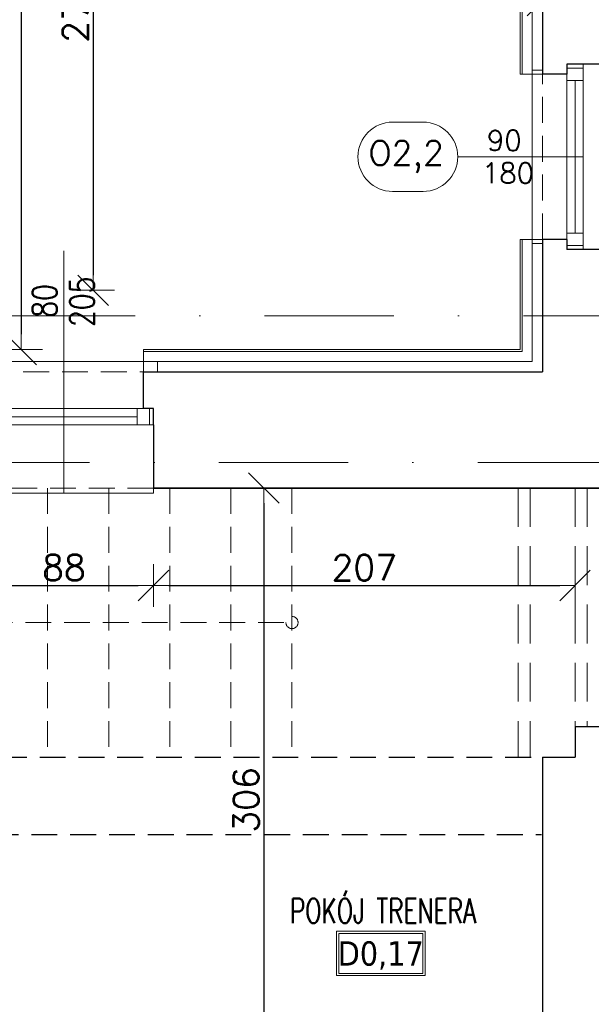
# Model space of a CAD drawing. Header units: millimetres. Extents: x 28291 to 177760, y -399809 to -170937.
# Tile 252 of 256: x 60524 to 60805, y -197766 to -197283. Entities that reach past the tile are written whole.
import ezdxf
from ezdxf.enums import TextEntityAlignment as Align

# ---------------------------------------------------------------- set-up
doc = ezdxf.new("R2010")
doc.units = ezdxf.units.MM
for name, pattern in [('CARKOVANA', [7.5, 5, -2.5]), ('DASHDOT', [25.4, 12.7, -6.35, 0, -6.35]), ('HIDDEN', [9.525, 6.35, -3.175]), ('HIDDEN2', [4.7625, 3.175, -1.5875])]:
    doc.linetypes.add(name, pattern=pattern)
doc.layers.get('0').update_dxf_attribs({"lineweight": 0})
for name, color, linetype, lineweight, true_color in [('!! 0_ Istn-okna - wymienione', 9, 'Continuous', 13, 0x808080), ('!! 0_Opis_okna - zrealizowane', 7, 'Continuous', 15, 0xb3b3b3), ('!! 1_drzwi-linia - zrealizowane', 7, 'Continuous', 5, 0x7a7a7a), ('!! 1_Wyburzenia', 252, 'CARKOVANA', 13, 0x696969)]:
    doc.layers.add(name, color=color, linetype=linetype, lineweight=lineweight, true_color=true_color)
for name, color, linetype, lineweight in [('!! 0_ Istn-sciany', 3, 'Continuous', 30), ('!! 0_ Istn-widok', 1, 'Continuous', 15), ('!! 0_Istn-cienka', 4, 'Continuous', 9), ('!! 0_Opis_pom', 9, 'Continuous', 13), ('!! 1_ tynk zewn  - nowy', 21, 'Continuous', 20), ('!! 2_ remont Ocieplenie', 4, 'ZIGZAG', 5), ('!! wymiary osi', 250, 'Continuous', 9), ('0-osie-liniA', 14, 'DASHDOT', 5), ('0-osie-tx', 66, 'Continuous', 9)]:
    doc.layers.add(name, color=color, linetype=linetype, lineweight=lineweight)
doc.styles.add('ARCHETYP', font='romans.shx', dxfattribs={"height": 15})
doc.styles.add('ARIAL', font='tahoma.ttf')
doc.styles.add('TXT', font='simplex.shx')
doc.linetypes.add('ZIGZAG', pattern='A,0.00254,-5.08,[131,ltypeshp.shx,S=5.08,R=0,X=-5.08,Y=0],-10.16,[131,ltypeshp.shx,S=5.08,R=180,X=5.08,Y=0],-5.08', length=20.32254)
doc.dimstyles.new('DIM50', dxfattribs={"dimscale": 5, "dimtxt": 2.5, "dimasz": 1.5, "dimexe": 0, "dimexo": 0, "dimgap": 0.5, "dimtad": 1, "dimdec": 4, "dimrnd": 0.5, "dimdsep": 46, "dimtxsty": 'TXT', "dimblk1": 'TICK1', "dimblk2": 'TICK1', "dimsah": 1, "dimcen": 0, "dimse1": 1, "dimse2": 1, "dimclrd": 1, "dimclre": 7, "dimclrt": 9, "dimadec": 0, "dimazin": 0, "dimtfac": 1, "dimtdec": 4, "dimtmove": 2, "dimatfit": 3, "dimldrblk": 'TICK1', "dimfxl": 1, "dimtolj": 1, "dimarcsym": 0})

# ---------------------------------------------------------------- blocks, each defined once
blk = doc.blocks.new('okno 4')
at = {"layer": '!! 0_ Istn-okna - wymienione'}
for points in [[(51834.72, -197370.83), (51746.72, -197370.83)], [(51834.72, -197378.83), (51746.72, -197378.83)], [(51826.72, -197374.83), (51754.72, -197374.83)]]:
    blk.add_lwpolyline(points, dxfattribs=at)
for points in [[(51754.72, -197370.83), (51748.72, -197370.83), (51748.72, -197378.83), (51754.72, -197378.83)], [(51832.72, -197370.83), (51826.72, -197370.83), (51826.72, -197378.83), (51832.72, -197378.83)]]:
    blk.add_lwpolyline(points, close=True, dxfattribs=at)
at = {"layer": '!! 0_ Istn-sciany'}
for points in [[(51751.72, -197370.83), (51751.72, -197352.83)], [(51829.72, -197370.83), (51829.72, -197352.83)], [(51751.72, -197370.83), (51746.72, -197370.83)], [(51746.72, -197378.83), (51746.72, -197370.83)], [(51834.72, -197370.83), (51829.72, -197370.83)], [(51834.72, -197378.83), (51834.72, -197370.83)], [(51746.72, -197378.83), (51746.72, -197409.83)], [(51834.72, -197378.83), (51834.72, -197409.83)]]:
    blk.add_lwpolyline(points, dxfattribs=at)
at = {"layer": '!! 0_ Istn-widok'}
for points in [[(51744.72, -197347.83), (51836.72, -197347.83)], [(51744.72, -197352.83), (51744.72, -197347.83)], [(51836.72, -197352.83), (51836.72, -197347.83)], [(51746.72, -197409.83), (51746.72, -197412.33)], [(51834.72, -197412.33), (51746.72, -197412.33)], [(51834.72, -197409.83), (51834.72, -197412.33)]]:
    blk.add_lwpolyline(points, dxfattribs=at)
at = {"layer": '!! 0_Istn-cienka', "linetype": 'HIDDEN', "ltscale": 2}
for points in [[(51751.72, -197352.83), (51829.72, -197352.83)], [(51834.72, -197409.83), (51746.72, -197409.83)]]:
    blk.add_lwpolyline(points, dxfattribs=at)
blk = doc.blocks.new('TICK1')
at = {"color": 0}
for p, q in [((0, -1.4), (0, 1.4)), ((0, 0), (-1, 0))]:
    blk.add_line(p, q, dxfattribs=at)
at = {"color": 2}
blk.add_line((-1, -1), (1, 1), dxfattribs=at)
blk = doc.blocks.new('*D3739')
at = {"layer": '!! wymiary osi', "color": 1, "lineweight": -2, "transparency": 16777216}
blk.add_line((51630.44, -197482.59), (51630.44, -195696.09), dxfattribs=at)
at = {"layer": 'DEFPOINTS', "color": 0, "transparency": 16777216}
for p in [(51630.44, -195688.59), (51851.71, -195688.59), (51851.71, -197490.09)]:
    blk.add_point(p, dxfattribs=at)
at = {"layer": '!! wymiary osi', "color": 1, "lineweight": -2, "transparency": 16777216, "xscale": 7.5, "yscale": 7.5, "zscale": 7.5}
for p, rotation in [((51630.44, -195688.59), 90), ((51630.44, -197490.09), 270)]:
    blk.add_blockref('TICK1', p, dxfattribs=dict(at, rotation=rotation))
at = {"layer": '!! wymiary osi', "color": 9, "transparency": 16777216, "insert": (51621.69, -196589.34), "char_height": 12.5, "attachment_point": 5, "rotation": 90, "style": 'TXT'}
blk.add_mtext('\\A1;1801.5', dxfattribs=at)
blk = doc.blocks.new('1_ok-opis')
blk.add_line((0, 111.61), (0, 50))
for points in [[(-17, 128.61), (-17, 143.61)], [(17, 128.61), (17, 143.61)]]:
    blk.add_lwpolyline(points)
for centre, start, end in [((0, 143.61), 0, 180), ((0, 128.61), 180, 0)]:
    blk.add_arc(centre, 17, start, end)
at = {"style": 'ARCHETYP'}
for tag, height, rotation, p in [('NR', 12, 90, (0, 136.9)), ('NR', 12, 270, (0, 136.9)), ('SZEROKOŚĆ', 10, 90, (-8, 78.29)), ('SZEROKOŚĆ', 10, 270, (8, 78.29)), ('WYSOKOŚĆ', 10, 270, (-8, 78.29)), ('WYSOKOŚĆ', 10, 90, (8, 78.29))]:
    blk.add_attdef(tag, text='', height=height, rotation=rotation, dxfattribs=at).set_placement(p, align=Align.MIDDLE)
blk = doc.blocks.new('*D2775')
at = {"layer": '!! wymiary osi', "color": 1, "lineweight": -2, "transparency": 16777216}
blk.add_line((60524.54, -195651.63), (60524.54, -197437.63), dxfattribs=at)
at = {"layer": 'DEFPOINTS', "color": 0, "transparency": 16777216}
for p in [(60693.57, -195644.13), (60524.54, -197445.13), (60693.57, -197445.13)]:
    blk.add_point(p, dxfattribs=at)
at = {"layer": '!! wymiary osi', "color": 1, "lineweight": -2, "transparency": 16777216, "xscale": 7.5, "yscale": 7.5, "zscale": 7.5}
for p, rotation in [((60524.54, -195644.13), 90), ((60524.54, -197445.13), 270)]:
    blk.add_blockref('TICK1', p, dxfattribs=dict(at, rotation=rotation))
at = {"layer": '!! wymiary osi', "color": 9, "transparency": 16777216, "insert": (60515.79, -196544.63), "char_height": 12.5, "attachment_point": 5, "rotation": 90, "style": 'TXT'}
blk.add_mtext('\\A1;1801', dxfattribs=at)
blk = doc.blocks.new('*D2782')
at = {"layer": '!! wymiary osi', "color": 1, "lineweight": -2, "transparency": 16777216}
blk.add_line((60559.97, -197148.63), (60559.97, -197408.63), dxfattribs=at)
at = {"layer": 'DEFPOINTS', "color": 0, "transparency": 16777216}
for p in [(60824.07, -197141.13), (60559.97, -197416.13), (60829.57, -197416.13)]:
    blk.add_point(p, dxfattribs=at)
at = {"layer": '!! wymiary osi', "color": 1, "lineweight": -2, "transparency": 16777216, "xscale": 7.5, "yscale": 7.5, "zscale": 7.5}
for p, rotation in [((60559.97, -197141.13), 90), ((60559.97, -197416.13), 270)]:
    blk.add_blockref('TICK1', p, dxfattribs=dict(at, rotation=rotation))
at = {"layer": '!! wymiary osi', "color": 9, "transparency": 16777216, "insert": (60551.22, -197278.63), "char_height": 12.5, "attachment_point": 5, "rotation": 90, "style": 'TXT'}
blk.add_mtext('\\A1;275', dxfattribs=at)
blk = doc.blocks.new('*D2847')
at = {"layer": '!! wymiary osi', "color": 1, "lineweight": -2, "transparency": 16777216}
blk.add_line((60762.07, -197238.92), (58056.07, -197238.92), dxfattribs=at)
at = {"layer": 'DEFPOINTS', "color": 0, "transparency": 16777216}
for p in [(58048.57, -197238.92), (58048.57, -197445.13), (60769.57, -197445.13)]:
    blk.add_point(p, dxfattribs=at)
at = {"layer": '!! wymiary osi', "color": 1, "lineweight": -2, "transparency": 16777216, "xscale": 7.5, "yscale": 7.5, "zscale": 7.5, "rotation": 180}
blk.add_blockref('TICK1', (58048.57, -197238.92), dxfattribs=at)
at = {"layer": '!! wymiary osi', "color": 1, "lineweight": -2, "transparency": 16777216, "xscale": 7.5, "yscale": 7.5, "zscale": 7.5}
blk.add_blockref('TICK1', (60769.57, -197238.92), dxfattribs=at)
at = {"layer": '!! wymiary osi', "color": 9, "transparency": 16777216, "insert": (59409.07, -197230.17), "char_height": 12.5, "attachment_point": 5, "style": 'TXT'}
blk.add_mtext('\\A1;2721', dxfattribs=at)
blk = doc.blocks.new('*D2860')
at = {"layer": '!! wymiary osi', "color": 1, "lineweight": -2, "transparency": 16777216}
blk.add_line((60503.07, -197273.91), (60773.07, -197273.91), dxfattribs=at)
at = {"layer": 'DEFPOINTS', "color": 0, "transparency": 16777216}
for p in [(60780.57, -197273.91), (60495.57, -197513.13), (60780.57, -197645.13)]:
    blk.add_point(p, dxfattribs=at)
at = {"layer": '!! wymiary osi', "color": 1, "lineweight": -2, "transparency": 16777216, "xscale": 7.5, "yscale": 7.5, "zscale": 7.5, "rotation": 180}
blk.add_blockref('TICK1', (60495.57, -197273.91), dxfattribs=at)
at = {"layer": '!! wymiary osi', "color": 1, "lineweight": -2, "transparency": 16777216, "xscale": 7.5, "yscale": 7.5, "zscale": 7.5}
blk.add_blockref('TICK1', (60780.57, -197273.91), dxfattribs=at)
at = {"layer": '!! wymiary osi', "color": 9, "transparency": 16777216, "insert": (60638.07, -197265.16), "char_height": 12.5, "attachment_point": 5, "style": 'TXT'}
blk.add_mtext('\\A1;285', dxfattribs=at)
blk = doc.blocks.new('*D2950')
at = {"layer": '!! wymiary osi', "color": 1, "lineweight": -2, "transparency": 16777216}
blk.add_line((60509.07, -197560.93), (60582.07, -197560.93), dxfattribs=at)
at = {"layer": 'DEFPOINTS', "color": 0, "transparency": 16777216}
for p in [(60501.57, -197524.3), (60589.57, -197524.3), (60589.57, -197560.93)]:
    blk.add_point(p, dxfattribs=at)
at = {"layer": '!! wymiary osi', "color": 1, "lineweight": -2, "transparency": 16777216, "xscale": 7.5, "yscale": 7.5, "zscale": 7.5, "rotation": 180}
blk.add_blockref('TICK1', (60501.57, -197560.93), dxfattribs=at)
at = {"layer": '!! wymiary osi', "color": 1, "lineweight": -2, "transparency": 16777216, "xscale": 7.5, "yscale": 7.5, "zscale": 7.5}
blk.add_blockref('TICK1', (60589.57, -197560.93), dxfattribs=at)
at = {"layer": '!! wymiary osi', "color": 9, "transparency": 16777216, "insert": (60545.57, -197552.18), "char_height": 12.5, "attachment_point": 5, "style": 'TXT'}
blk.add_mtext('\\A1;88', dxfattribs=at)
blk = doc.blocks.new('*D2951')
at = {"layer": '!! wymiary osi', "color": 1, "lineweight": -2, "transparency": 16777216}
blk.add_line((60597.07, -197560.93), (60789.07, -197560.93), dxfattribs=at)
at = {"layer": 'DEFPOINTS', "color": 0, "transparency": 16777216}
for p in [(60589.57, -197524.3), (60796.57, -197524.3), (60796.57, -197560.93)]:
    blk.add_point(p, dxfattribs=at)
at = {"layer": '!! wymiary osi', "color": 1, "lineweight": -2, "transparency": 16777216, "xscale": 7.5, "yscale": 7.5, "zscale": 7.5, "rotation": 180}
blk.add_blockref('TICK1', (60589.57, -197560.93), dxfattribs=at)
at = {"layer": '!! wymiary osi', "color": 1, "lineweight": -2, "transparency": 16777216, "xscale": 7.5, "yscale": 7.5, "zscale": 7.5}
blk.add_blockref('TICK1', (60796.57, -197560.93), dxfattribs=at)
at = {"layer": '!! wymiary osi', "color": 9, "transparency": 16777216, "insert": (60693.07, -197552.18), "char_height": 12.5, "attachment_point": 5, "style": 'TXT'}
blk.add_mtext('\\A1;207', dxfattribs=at)
blk = doc.blocks.new('*D2989')
at = {"layer": '!! wymiary osi', "color": 1, "lineweight": -2, "transparency": 16777216}
blk.add_line((60643.78, -197520.63), (60643.78, -197811.63), dxfattribs=at)
at = {"layer": 'DEFPOINTS', "color": 0, "transparency": 16777216}
for p in [(60780.57, -197513.13), (60643.78, -197819.13), (60780.57, -197819.13)]:
    blk.add_point(p, dxfattribs=at)
at = {"layer": '!! wymiary osi', "color": 1, "lineweight": -2, "transparency": 16777216, "xscale": 7.5, "yscale": 7.5, "zscale": 7.5}
for p, rotation in [((60643.78, -197513.13), 90), ((60643.78, -197819.13), 270)]:
    blk.add_blockref('TICK1', p, dxfattribs=dict(at, rotation=rotation))
at = {"layer": '!! wymiary osi', "color": 9, "transparency": 16777216, "insert": (60635.03, -197666.13), "char_height": 12.5, "attachment_point": 5, "rotation": 90, "style": 'TXT'}
blk.add_mtext('\\A1;306', dxfattribs=at)
blk = doc.blocks.new('BLOK OSI')
at = {"layer": '0-osie-liniA', "ltscale": 5}
for points in [[(51570.03302, -197490.0883), (53810.60983, -197490.0883)], [(48624.30568, -197562.0883), (53810.60983, -197562.0883)]]:
    blk.add_lwpolyline(points, dxfattribs=at)
at = {"layer": '!! wymiary osi'}
dim = blk.add_linear_dim(base=(51630.43546, -195688.5883), p1=(51851.71142, -197490.0883), p2=(51851.71142, -195688.5883), angle=90, dimstyle='DIM50', dxfattribs=at)
dim.commit()
dim.dimension.update_dxf_attribs({"geometry": '*D3739', "text_midpoint": (51621.68546, -196589.3383)})

msp = doc.modelspace()

# ---------------------------------------------------------------- linework, layer by layer
at = {"layer": '!! 0_ Istn-okna - wymienione'}
for points in [[(60792.56735, -197305.12813), (60792.56735, -197396.12813)], [(60800.56735, -197305.12813), (60800.56735, -197396.12813)], [(60796.56735, -197313.12813), (60796.56735, -197388.12813)]]:
    msp.add_lwpolyline(points, dxfattribs=at)
for points in [[(60792.56735, -197307.12813), (60792.56735, -197313.12813), (60800.56735, -197313.12813), (60800.56735, -197307.12813)], [(60792.56735, -197388.12813), (60792.56735, -197394.12813), (60800.56735, -197394.12813), (60800.56735, -197388.12813)]]:
    msp.add_lwpolyline(points, close=True, dxfattribs=at)
at = {"layer": '!! 0_ Istn-sciany'}
for points in [[(60780.56735, -197246.12813), (60780.56735, -197310.12813)], [(60792.56735, -197305.12813), (60792.56735, -197310.12813)], [(60824.56735, -197305.12813), (60792.56735, -197305.12813)], [(60792.56735, -197310.12813), (60780.56735, -197310.12813)], [(60780.56735, -197391.12813), (60780.56735, -197456.12813)], [(60792.56735, -197391.12813), (60780.56735, -197391.12813)], [(60792.56735, -197391.12813), (60792.56735, -197396.12813)], [(60824.56735, -197396.12813), (60792.56735, -197396.12813)], [(60584.56735, -197456.12813), (60775.56735, -197456.12813)], [(60584.56735, -197456.12813), (60780.56735, -197456.12813)], [(60589.56735, -197513.12813), (60819.56735, -197513.12813)], [(60824.56735, -197513.12813), (60589.56735, -197513.12813)], [(60796.56735, -197630.12813), (60824.56735, -197630.12813)], [(60796.56735, -197630.12813), (60796.56735, -197645.12813)], [(60780.56735, -197645.12813), (60780.56735, -198096.12813)], [(60780.56735, -197645.12813), (60780.56735, -197990.12813)], [(60780.56735, -197645.12813), (60796.56735, -197645.12813)]]:
    msp.add_lwpolyline(points, dxfattribs=at)
at = {"layer": '!! 0_ Istn-sciany', "linetype": 'HIDDEN', "ltscale": 2}
for points in [[(60495.56735, -197645.12813), (60780.56735, -197645.12813)], [(60510.56735, -197683.12813), (60780.06735, -197683.12813)]]:
    msp.add_lwpolyline(points, dxfattribs=at)
at = {"layer": '!! 0_ Istn-widok'}
for points in [[(60775.56735, -197393.12813), (60775.56735, -197308.12813)], [(60780.56735, -197308.12813), (60775.56735, -197308.12813)], [(60780.56735, -197393.12813), (60775.56735, -197393.12813)]]:
    msp.add_lwpolyline(points, dxfattribs=at)
at = {"layer": '!! 0_ Istn-widok', "linetype": 'HIDDEN', "ltscale": 3}
for points in [[(60768.56735, -197513.12813), (60768.56735, -197645.12813)], [(60774.56735, -197513.12813), (60774.56735, -197645.12813)], [(60796.56735, -197513.12813), (60796.56735, -197630.12813)], [(60802.56735, -197513.12813), (60802.56735, -197630.12813)]]:
    msp.add_lwpolyline(points, dxfattribs=at)
at = {"layer": '!! 0_Istn-cienka', "linetype": 'HIDDEN', "ltscale": 2}
for points in [[(60780.56735, -197391.12813), (60780.56735, -197310.12813)], [(60537.56735, -197513.12813), (60537.56735, -197645.12813)], [(60567.56735, -197513.12813), (60567.56735, -197645.12813)], [(60597.56735, -197513.12813), (60597.56735, -197645.12813)], [(60627.56735, -197513.12813), (60627.56735, -197645.12813)], [(60657.56735, -197513.12813), (60657.56735, -197645.12813)], [(60507.56735, -197579.12813), (60657.56735, -197579.12813)]]:
    msp.add_lwpolyline(points, dxfattribs=at)
at = {"layer": '!! 0_Opis_okna - zrealizowane'}
msp.add_lwpolyline([(60545.56735, -197515.62813), (60545.56735, -197396.70181)], dxfattribs=at)
at = {"layer": '!! 0_Opis_pom', "ltscale": 0.7}
for points in [[(60679.40801, -197752.32864), (60722.92801, -197752.32864), (60722.92801, -197730.56864), (60679.40801, -197730.56864)], [(60680.49601, -197751.24064), (60721.84001, -197751.24064), (60721.84001, -197731.65664), (60680.49601, -197731.65664)]]:
    msp.add_lwpolyline(points, close=True, dxfattribs=at)
at = {"layer": '!! 1_ tynk zewn  - nowy'}
for points in [[(60769.56735, -197310.12813), (60769.56735, -197246.12813)], [(60770.56735, -197310.12813), (60770.56735, -197246.12813)], [(60780.56735, -197310.12813), (60769.56735, -197310.12813)], [(60584.56735, -197446.12813), (60770.56735, -197446.12813), (60770.56735, -197391.12813)], [(60584.56735, -197445.12813), (60769.56735, -197445.12813), (60769.56735, -197391.12813)], [(60780.56735, -197391.12813), (60769.56735, -197391.12813)]]:
    msp.add_lwpolyline(points, dxfattribs=at)
at = {"layer": '!! 1_Wyburzenia', "linetype": 'HIDDEN2', "ltscale": 3}
msp.add_circle((60657.56735, -197579.12813), 3, dxfattribs=at)
at = {"layer": '!! 2_ remont Ocieplenie', "linetype": 'ZIGZAG', "ltscale": 0.75}
for points in [[(60775.56735, -197310.12813), (60775.56735, -197246.12813)], [(60584.56735, -197451.12813), (60775.56735, -197451.12813), (60775.56735, -197391.12813)]]:
    msp.add_lwpolyline(points, dxfattribs=at)
msp.add_line((60584.56735, -197456.12813), (60584.56735, -197445.12813))

# ---------------------------------------------------------------- block references
at = {"layer": '!! 0_Opis_okna - zrealizowane'}
ref = msp.add_blockref('1_ok-opis', (60850.56735, -197350.62813), dxfattribs=dict(at, rotation=89.99999999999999))
ref.add_attrib('SZEROKOŚĆ', '90', dxfattribs={"layer": '0', "height": 10, "style": 'ARCHETYP'}).set_placement((60761.84694, -197342.62813), align=Align.MIDDLE)
ref.add_attrib('WYSOKOŚĆ', '180', dxfattribs={"layer": '0', "height": 10, "style": 'ARCHETYP'}).set_placement((60763.6204, -197358.62813), align=Align.MIDDLE)
ref.add_attrib('NR', 'O2,2', dxfattribs={"layer": '0', "height": 12, "style": 'ARCHETYP'}).set_placement((60713.6659, -197350.62813), align=Align.MIDDLE)
at = {"layer": '!! 1_drzwi-linia - zrealizowane'}
msp.add_blockref('BLOK OSI', (8819.85593, 61.46017), dxfattribs=at)
at = {"layer": '0-osie-tx'}
msp.add_blockref('okno 4', (8754.84344, -103.29601), dxfattribs=at)

# ---------------------------------------------------------------- texts
at = {"layer": '!! 0_Opis_okna - zrealizowane', "style": 'ARCHETYP', "width": 0.8}
for s, p in [('80', (60542.10394, -197429.56213)), ('205', (60560.47232, -197434.113))]:
    msp.add_text(s, height=12, rotation=90, dxfattribs=at).set_placement(p)
at = {"layer": '!! 0_Opis_pom', "ltscale": 0.7, "style": 'TXT', "width": 0.7}
msp.add_text('POKÓJ TRENERA', height=12, dxfattribs=at).set_placement((60702.28314, -197726.52233), align=Align.CENTER)
at = {"layer": '!! 0_Opis_pom', "ltscale": 0.7, "style": 'ARIAL'}
msp.add_attdef('D0,17', text='', height=11.968, dxfattribs=at).set_placement((60701.16801, -197741.44864), align=Align.MIDDLE_CENTER)

# ---------------------------------------------------------------- dimensions: what is measured, and where the dimension line sits
at = {"layer": '!! wymiary osi'}
for base, p1, p2, picture, middle in [((60524.5432, -197445.12813), (60693.56735, -195644.12813), (60693.56735, -197445.12813), '*D2775', (60515.7932, -196544.62813)), ((60559.97028, -197416.12813), (60824.06735, -197141.12813), (60829.56735, -197416.12813), '*D2782', (60551.22028, -197278.62813)), ((60643.77857, -197819.12813), (60780.56735, -197513.12813), (60780.56735, -197819.12813), '*D2989', (60635.02857, -197666.12813))]:
    dim = msp.add_linear_dim(base=base, p1=p1, p2=p2, angle=90, dimstyle='DIM50', dxfattribs=at)
    dim.commit()
    dim.dimension.update_dxf_attribs({"geometry": picture, "text_midpoint": middle})
for base, p1, p2, picture, middle in [((58048.56735, -197238.92363), (60769.56735, -197445.12813), (58048.56735, -197445.12813), '*D2847', (59409.06735, -197230.17363)), ((60780.56735, -197273.9116), (60495.56735, -197513.12813), (60780.56735, -197645.12813), '*D2860', (60638.06735, -197265.1616)), ((60589.56735, -197560.92759), (60501.56735, -197524.3041), (60589.56735, -197524.3041), '*D2950', (60545.56735, -197552.17759)), ((60796.56735, -197560.92759), (60589.56735, -197524.3041), (60796.56735, -197524.3041), '*D2951', (60693.06735, -197552.17759))]:
    dim = msp.add_linear_dim(base=base, p1=p1, p2=p2, dimstyle='DIM50', dxfattribs=at)
    dim.commit()
    dim.dimension.update_dxf_attribs({"geometry": picture, "text_midpoint": middle})

doc.saveas('drawing.dxf')
